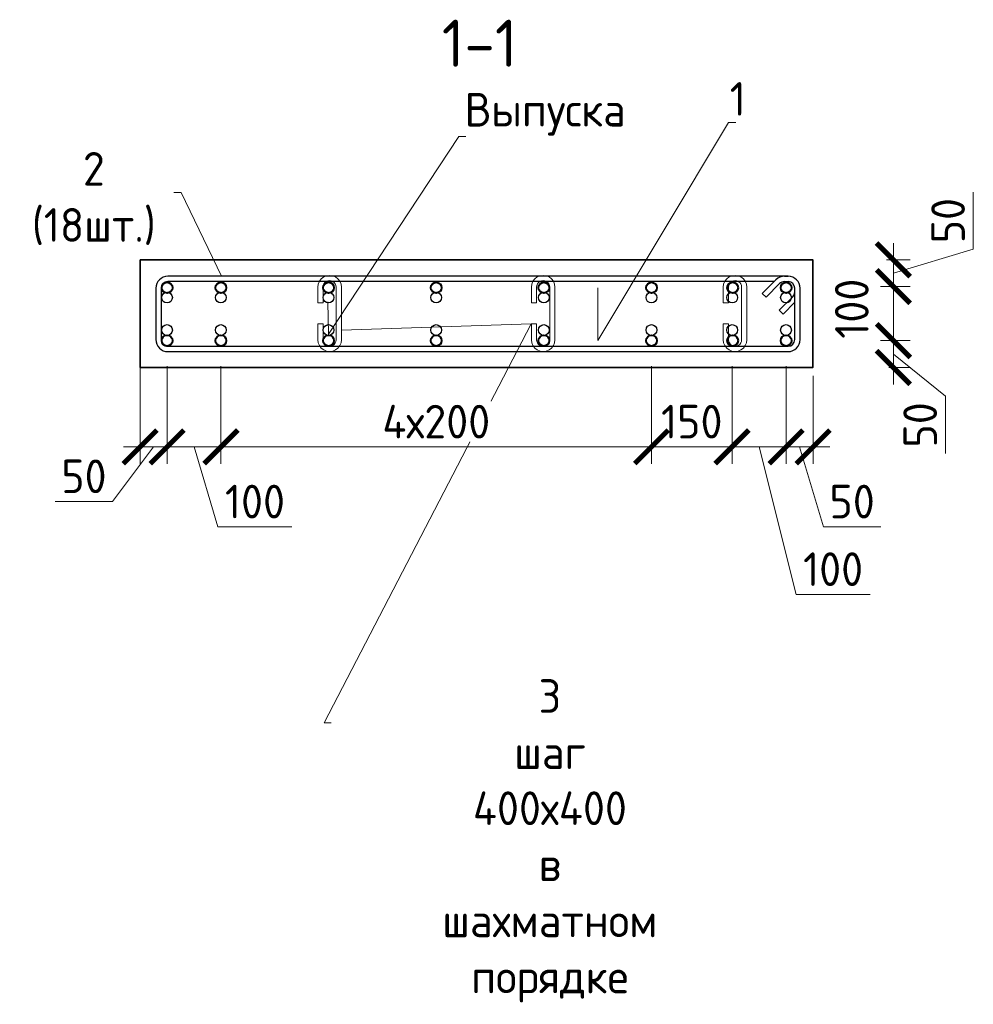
# Model space of a CAD drawing. Header units: millimetres. Extents: x 376598 to 1249954, y -318491 to -22134.
# Tile 103 of 256: x 681050 to 688136, y -307622 to -300306. Entities that reach past the tile are written whole.
import ezdxf
from ezdxf import colors
from ezdxf.entities.mleader import LeaderData, LeaderLine
from ezdxf.math import Vec2, Vec3

# ---------------------------------------------------------------- set-up
doc = ezdxf.new("R2010")
doc.units = ezdxf.units.MM
for name, color, linetype, lineweight in [('1 Стены', 3, 'Continuous', 30), ('Арм_шпильки', 143, 'Continuous', 18), ('Армирование', 3, 'Continuous', 40), ('подоснова', 151, 'Continuous', 5), ('РАЗМЕРЫ', 1, 'Continuous', 9)]:
    doc.layers.add(name, color=color, linetype=linetype, lineweight=lineweight)
doc.layers.add('Колонна_ бетон', color=7, linetype='Continuous', lineweight=50, true_color=0xb4b496)
doc.styles.add('GOST 2.304', font='CS_Gost2304.shx')
doc.styles.add('GOST-2.304_Type-B', font='GOST_Common.ttf')
doc.dimstyles.new('мой 25', dxfattribs={"dimscale": 100, "dimtxt": 2.5, "dimasz": 2.5, "dimexe": 1.25, "dimexo": 0.625, "dimtad": 1, "dimdec": 0, "dimlfac": 0.5, "dimtxsty": 'GOST-2.304_Type-B', "dimblk": 'ARCHTICK', "dimcen": 2.5, "dimdle": 1.25, "dimaunit": 1, "dimadec": 1, "dimazin": 2, "dimtfac": 1, "dimtdec": 0, "dimtmove": 1, "dimatfit": 3, "dimfxl": 6, "dimfxlon": 1, "dimtfill": 1, "dimlwd": -1, "dimlwe": -1, "dimarcsym": 0})

# ---------------------------------------------------------------- blocks, each defined once
blk = doc.blocks.new('*U26')
at = {"color": 0, "linetype": 'ByBlock', "lineweight": -2}
for p, q in [((108.8, 1198.9), (12.5, 1198.9)), ((108.8, 1188.9), (12.5, 1188.9)), ((53.8, 1159.8), (28.3, 1185.2)), ((38.8, 1188.9), (60.9, 1166.9)), ((-10, 1176.4), (-10, 12.5)), ((-10, 1169.4), (-10, 1176.4)), ((0, 1169.4), (0, 1176.4)), ((60.9, 1166.9), (53.8, 1159.8)), ((121.3, 12.5), (121.3, 1176.4)), ((131.3, 12.5), (131.3, 1176.4)), ((22, 1128), (-3.4, 1153.5)), ((0, 1150.1), (0, 12.5)), ((3.7, 1160.6), (29.1, 1135.1)), ((29.1, 1135.1), (22, 1128)), ((12.5, 0), (108.8, 0)), ((12.5, -10), (108.8, -10))]:
    blk.add_line(p, q, dxfattribs=at)
for centre, radius, start, end in [((12.5, 1176.4), 22.5, 90, 180), ((12.5, 1176.4), 12.5, 90, 180), ((19.5, 1176.4), 12.5, 45, 90), ((108.8, 1176.4), 22.5, 0, 90), ((108.8, 1176.4), 12.5, 0, 90), ((12.5, 1169.4), 22.5, 180, 225), ((12.5, 1169.4), 12.5, 180, 225), ((12.5, 12.5), 22.5, 180, 270), ((12.5, 12.5), 12.5, 180, 270), ((108.8, 12.5), 12.5, 270, 0), ((108.8, 12.5), 22.5, 270, 0)]:
    blk.add_arc(centre, radius, start, end, dxfattribs=at)
at = {"style": 'GOST 2.304', "oblique": 15, "flags": 9}
for tag, p in [('ДИАМЕТР', (-52.8, -63)), ('КЛАСС', (-53, -68.7)), ('ДЛИНА', (-52.5, -73.8)), ('ПОЗИЦИЯ', (-52.3, -58)), ('МАССА', (-52.3, -78.3))]:
    blk.add_attdef(tag, p, '', height=2.5, dxfattribs=at)
blk = doc.blocks.new('_ArchTick')
at = {"color": 0, "linetype": 'ByBlock', "const_width": 0.15}
blk.add_lwpolyline([(-0.5, -0.5), (0.5, 0.5)], dxfattribs=at)
blk = doc.blocks.new('*D455')
at = {"layer": 'DEFPOINTS', "color": 0, "lineweight": 0, "transparency": 16777216}
for p in [(686945.4, -302091, -2880), (686745.4, -302289.6, -2880), (687542.7, -302289.6)]:
    blk.add_point(p, dxfattribs=at)
at = {"layer": 'РАЗМЕРЫ', "color": 0, "linetype": 'Continuous', "transparency": 16777216}
for p, q in [((688136.5, -302012.2), (688136.5, -301587.2)), ((687542.7, -301966), (687542.7, -302414.6)), ((687542.7, -302190.3), (688136.5, -302012.2)), ((687491.3, -302091), (687667.7, -302091)), ((687446.6, -302289.6), (687667.7, -302289.6))]:
    blk.add_line(p, q, dxfattribs=at)
at = {"layer": 'РАЗМЕРЫ', "color": 0, "transparency": 16777216, "xscale": 250, "yscale": 250, "zscale": 250}
for p, rotation in [((687542.7, -302091), 90), ((687542.7, -302289.6), 270)]:
    blk.add_blockref('_ArchTick', p, dxfattribs=dict(at, rotation=rotation))
at = {"layer": 'РАЗМЕРЫ', "color": 0, "lineweight": 0, "transparency": 16777216, "insert": (687949, -301799.7), "char_height": 250, "attachment_point": 5, "rotation": 90, "style": 'GOST-2.304_Type-B', "bg_fill": 3, "box_fill_scale": 1.1, "bg_fill_color": 256, "bg_fill_true_color": 13158600, "bg_fill_transparency": 0}
blk.add_mtext('50', dxfattribs=at)
blk = doc.blocks.new('*D456')
at = {"layer": 'DEFPOINTS', "color": 0, "lineweight": 0, "transparency": 16777216}
for p in [(686745.4, -302691, -2880), (687542.7, -302691), (687446.9, -302891)]:
    blk.add_point(p, dxfattribs=at)
at = {"layer": 'РАЗМЕРЫ', "color": 0, "linetype": 'Continuous', "transparency": 16777216}
for p, q in [((687542.7, -303016), (687542.7, -302566)), ((687446.6, -302691), (687667.7, -302691)), ((687542.7, -302791), (687929.2, -303104.5)), ((687509.4, -302891), (687667.7, -302891)), ((687929.2, -303104.5), (687929.2, -303529.5))]:
    blk.add_line(p, q, dxfattribs=at)
at = {"layer": 'РАЗМЕРЫ', "color": 0, "transparency": 16777216, "xscale": 250, "yscale": 250, "zscale": 250}
for p, rotation in [((687542.7, -302691), 90), ((687542.7, -302891), 270)]:
    blk.add_blockref('_ArchTick', p, dxfattribs=dict(at, rotation=rotation))
at = {"layer": 'РАЗМЕРЫ', "color": 0, "lineweight": 0, "transparency": 16777216, "insert": (687741.7, -303317), "char_height": 250, "attachment_point": 5, "rotation": 90, "style": 'GOST-2.304_Type-B', "bg_fill": 3, "box_fill_scale": 1.1, "bg_fill_color": 256, "bg_fill_true_color": 13158600, "bg_fill_transparency": 0}
blk.add_mtext('50', dxfattribs=at)
blk = doc.blocks.new('*D457')
at = {"layer": 'DEFPOINTS', "color": 0, "lineweight": 0, "transparency": 16777216}
for p in [(687542.7, -302289.6, 2880), (687542.7, -302289.6), (687412.4, -302691)]:
    blk.add_point(p, dxfattribs=at)
at = {"layer": 'РАЗМЕРЫ', "color": 0, "linetype": 'Continuous', "transparency": 16777216}
for p, q in [((687542.7, -302816), (687542.7, -302164.6)), ((687636.3, -302289.6), (687667.7, -302289.6)), ((687474.9, -302691), (687667.7, -302691))]:
    blk.add_line(p, q, dxfattribs=at)
at = {"layer": 'РАЗМЕРЫ', "color": 0, "transparency": 16777216, "xscale": 250, "yscale": 250, "zscale": 250}
for p, rotation in [((687542.7, -302289.6), 90), ((687542.7, -302691), 270)]:
    blk.add_blockref('_ArchTick', p, dxfattribs=dict(at, rotation=rotation))
at = {"layer": 'РАЗМЕРЫ', "color": 0, "lineweight": 0, "transparency": 16777216, "insert": (687233.7, -302453.9), "char_height": 250, "attachment_point": 5, "rotation": 90, "style": 'GOST-2.304_Type-B', "bg_fill": 3, "box_fill_scale": 1.1, "bg_fill_color": 256, "bg_fill_true_color": 13158600, "bg_fill_transparency": 0}
blk.add_mtext('100', dxfattribs=at)
blk = doc.blocks.new('*D458')
at = {"layer": 'DEFPOINTS', "color": 0, "lineweight": 0, "transparency": 16777216}
for p in [(681945.4, -302726.1), (682145.4, -303097.9), (681945.4, -303480.5)]:
    blk.add_point(p, dxfattribs=at)
at = {"layer": 'РАЗМЕРЫ', "color": 0, "linetype": 'Continuous', "transparency": 16777216}
for p, q in [((681945.4, -302880.5), (681945.4, -303605.5)), ((682145.4, -303160.4), (682145.4, -303605.5)), ((682045.4, -303480.5), (681739.5, -303886.8)), ((682270.4, -303480.5), (681820.4, -303480.5)), ((681739.5, -303886.8), (681314.5, -303886.8))]:
    blk.add_line(p, q, dxfattribs=at)
at = {"layer": 'РАЗМЕРЫ', "color": 0, "transparency": 16777216, "xscale": 250, "yscale": 250, "zscale": 250, "rotation": 180}
blk.add_blockref('_ArchTick', (681945.4, -303480.5), dxfattribs=at)
at = {"layer": 'РАЗМЕРЫ', "color": 0, "transparency": 16777216, "xscale": 250, "yscale": 250, "zscale": 250}
blk.add_blockref('_ArchTick', (682145.4, -303480.5), dxfattribs=at)
at = {"layer": 'РАЗМЕРЫ', "color": 0, "lineweight": 0, "transparency": 16777216, "insert": (681527, -303699.3), "char_height": 250, "attachment_point": 5, "style": 'GOST-2.304_Type-B', "bg_fill": 3, "box_fill_scale": 1.1, "bg_fill_color": 256, "bg_fill_true_color": 13158600, "bg_fill_transparency": 0}
blk.add_mtext('50', dxfattribs=at)
blk = doc.blocks.new('*D459')
at = {"layer": 'DEFPOINTS', "color": 0, "lineweight": 0, "transparency": 16777216}
for p in [(686343.4, -302692.2), (686745.4, -302691), (686745.4, -303480.5)]:
    blk.add_point(p, dxfattribs=at)
at = {"layer": 'РАЗМЕРЫ', "color": 0, "linetype": 'Continuous', "transparency": 16777216}
for p, q in [((686343.4, -302880.5), (686343.4, -303605.5)), ((686745.4, -302880.5), (686745.4, -303605.5)), ((686218.4, -303480.5), (686870.4, -303480.5)), ((686544.4, -303480.5), (686819.6, -304576.7)), ((686819.6, -304576.7), (687369.6, -304576.7))]:
    blk.add_line(p, q, dxfattribs=at)
at = {"layer": 'РАЗМЕРЫ', "color": 0, "transparency": 16777216, "xscale": 250, "yscale": 250, "zscale": 250, "rotation": 180}
blk.add_blockref('_ArchTick', (686343.4, -303480.5), dxfattribs=at)
at = {"layer": 'РАЗМЕРЫ', "color": 0, "transparency": 16777216, "xscale": 250, "yscale": 250, "zscale": 250}
blk.add_blockref('_ArchTick', (686745.4, -303480.5), dxfattribs=at)
at = {"layer": 'РАЗМЕРЫ', "color": 0, "lineweight": 0, "transparency": 16777216, "insert": (687094.6, -304389.2), "char_height": 250, "attachment_point": 5, "style": 'GOST-2.304_Type-B', "bg_fill": 3, "box_fill_scale": 1.1, "bg_fill_color": 256, "bg_fill_true_color": 13158600, "bg_fill_transparency": 0}
blk.add_mtext('100', dxfattribs=at)
blk = doc.blocks.new('*D467')
at = {"layer": 'DEFPOINTS', "color": 0, "lineweight": 0, "transparency": 16777216}
for p in [(686745.4, -302691), (686945.4, -302891), (686945.4, -303480.5)]:
    blk.add_point(p, dxfattribs=at)
at = {"layer": 'РАЗМЕРЫ', "color": 0, "linetype": 'Continuous', "transparency": 16777216}
for p, q in [((686745.4, -302880.5), (686745.4, -303605.5)), ((686945.4, -302953.5), (686945.4, -303605.5)), ((686620.4, -303480.5), (687070.4, -303480.5)), ((686845.4, -303480.5), (687023.5, -304074.3)), ((687023.5, -304074.3), (687448.5, -304074.3))]:
    blk.add_line(p, q, dxfattribs=at)
at = {"layer": 'РАЗМЕРЫ', "color": 0, "transparency": 16777216, "xscale": 250, "yscale": 250, "zscale": 250, "rotation": 180}
blk.add_blockref('_ArchTick', (686745.4, -303480.5), dxfattribs=at)
at = {"layer": 'РАЗМЕРЫ', "color": 0, "transparency": 16777216, "xscale": 250, "yscale": 250, "zscale": 250}
blk.add_blockref('_ArchTick', (686945.4, -303480.5), dxfattribs=at)
at = {"layer": 'РАЗМЕРЫ', "color": 0, "lineweight": 0, "transparency": 16777216, "insert": (687236, -303886.8), "char_height": 250, "attachment_point": 5, "style": 'GOST-2.304_Type-B', "bg_fill": 3, "box_fill_scale": 1.1, "bg_fill_color": 256, "bg_fill_true_color": 13158600, "bg_fill_transparency": 0}
blk.add_mtext('50', dxfattribs=at)
blk = doc.blocks.new('*U27')
for p, q in [((-2.7, 12.7), (1, 15.6)), ((1, 15.6), (5.3, 17.4)), ((5.3, 17.4), (10, 18)), ((34, 18), (10, 18)), ((34, 10), (34, 18)), ((66, 18), (90, 18)), ((66, 10), (66, 18)), ((94.7, 17.4), (90, 18)), ((99, 15.6), (94.7, 17.4)), ((102.7, 12.7), (99, 15.6)), ((-8, 0), (-7.4, 4.7)), ((-7.4, 4.7), (-5.6, 9)), ((-5.6, 9), (-2.7, 12.7)), ((10, 10), (34, 10)), ((90, 10), (66, 10)), ((105.6, 9), (102.7, 12.7)), ((107.4, 4.7), (105.6, 9)), ((108, 0), (107.4, 4.7)), ((107.4, -4.7), (108, 0)), ((-7.4, -4.7), (-8, 0)), ((-5.6, -9), (-7.4, -4.7)), ((-2.7, -12.7), (-5.6, -9)), ((1, -15.6), (-2.7, -12.7)), ((99, -15.6), (102.7, -12.7)), ((102.7, -12.7), (105.6, -9)), ((105.6, -9), (107.4, -4.7)), ((5.3, -17.4), (1, -15.6)), ((10, -18), (5.3, -17.4)), ((10, -18), (90, -18)), ((90, -18), (94.7, -17.4)), ((94.7, -17.4), (99, -15.6))]:
    blk.add_line(p, q)
at = {"color": 0, "linetype": 'ByBlock', "lineweight": -2}
for p, q in [((0, 0), (0.3, 2.6)), ((0.3, 2.6), (1.3, 5)), ((1.3, 5), (2.9, 7.1)), ((2.9, 7.1), (5, 8.7)), ((5, 8.7), (7.4, 9.7)), ((7.4, 9.7), (10, 10)), ((92.6, 9.7), (90, 10)), ((95, 8.7), (92.6, 9.7)), ((97.1, 7.1), (95, 8.7)), ((98.7, 5), (97.1, 7.1)), ((99.7, 2.6), (98.7, 5)), ((100, 0), (99.7, 2.6)), ((99.7, -2.6), (100, 0)), ((0.3, -2.6), (0, 0)), ((1.3, -5), (0.3, -2.6)), ((2.9, -7.1), (1.3, -5)), ((5, -8.7), (2.9, -7.1)), ((7.4, -9.7), (5, -8.7)), ((10, -10), (7.4, -9.7)), ((10, -10), (90, -10)), ((90, -10), (92.6, -9.7)), ((92.6, -9.7), (95, -8.7)), ((95, -8.7), (97.1, -7.1)), ((97.1, -7.1), (98.7, -5)), ((98.7, -5), (99.7, -2.6))]:
    blk.add_line(p, q, dxfattribs=at)
at = {"style": 'GOST 2.304', "oblique": 15, "flags": 9}
for tag, p in [('ДИАМЕТР', (117.8, -62.2)), ('ПОЗИЦИЯ', (118, -56.6)), ('ДЛИНА', (118.1, -72.5)), ('КЛАСС', (118, -67.8)), ('МАССА', (118.7, -78.2))]:
    blk.add_attdef(tag, p, '', height=2.5, dxfattribs=at)
blk = doc.blocks.new('_None')
blk = doc.blocks.new('*D470')
at = {"layer": 'DEFPOINTS', "color": 0, "lineweight": 0, "transparency": 16777216}
for p in [(685745.4, -302691), (686343.4, -302692.2), (685745.4, -303480.5)]:
    blk.add_point(p, dxfattribs=at)
at = {"layer": 'РАЗМЕРЫ', "color": 0, "linetype": 'Continuous', "transparency": 16777216}
for p, q in [((685745.4, -302880.5), (685745.4, -303605.5)), ((686343.4, -302880.5), (686343.4, -303605.5)), ((686468.4, -303480.5), (685620.4, -303480.5))]:
    blk.add_line(p, q, dxfattribs=at)
at = {"layer": 'РАЗМЕРЫ', "color": 0, "transparency": 16777216, "xscale": 250, "yscale": 250, "zscale": 250, "rotation": 180}
blk.add_blockref('_ArchTick', (685745.4, -303480.5), dxfattribs=at)
at = {"layer": 'РАЗМЕРЫ', "color": 0, "transparency": 16777216, "xscale": 250, "yscale": 250, "zscale": 250}
blk.add_blockref('_ArchTick', (686343.4, -303480.5), dxfattribs=at)
at = {"layer": 'РАЗМЕРЫ', "color": 0, "lineweight": 0, "transparency": 16777216, "insert": (686044.4, -303293), "char_height": 250, "attachment_point": 5, "style": 'GOST-2.304_Type-B', "bg_fill": 3, "box_fill_scale": 1.1, "bg_fill_color": 256, "bg_fill_true_color": 13158600, "bg_fill_transparency": 0}
blk.add_mtext('150', dxfattribs=at)
blk = doc.blocks.new('*D471')
at = {"layer": 'DEFPOINTS', "color": 0, "lineweight": 0, "transparency": 16777216}
for p in [(682545.4, -302691), (685745.4, -302691), (682545.4, -303480.5)]:
    blk.add_point(p, dxfattribs=at)
at = {"layer": 'РАЗМЕРЫ', "color": 0, "linetype": 'Continuous', "transparency": 16777216}
for p, q in [((682545.4, -302880.5), (682545.4, -303605.5)), ((685745.4, -302880.5), (685745.4, -303605.5)), ((685870.4, -303480.5), (682420.4, -303480.5))]:
    blk.add_line(p, q, dxfattribs=at)
at = {"layer": 'РАЗМЕРЫ', "color": 0, "transparency": 16777216, "xscale": 250, "yscale": 250, "zscale": 250, "rotation": 180}
blk.add_blockref('_ArchTick', (682545.4, -303480.5), dxfattribs=at)
at = {"layer": 'РАЗМЕРЫ', "color": 0, "transparency": 16777216, "xscale": 250, "yscale": 250, "zscale": 250}
blk.add_blockref('_ArchTick', (685745.4, -303480.5), dxfattribs=at)
at = {"layer": 'РАЗМЕРЫ', "color": 0, "lineweight": 0, "transparency": 16777216, "insert": (684145.4, -303293), "char_height": 250, "attachment_point": 5, "style": 'GOST-2.304_Type-B', "bg_fill": 3, "box_fill_scale": 1.1, "bg_fill_color": 256, "bg_fill_true_color": 13158600, "bg_fill_transparency": 0}
blk.add_mtext('4х200', dxfattribs=at)
blk = doc.blocks.new('*D472')
at = {"layer": 'DEFPOINTS', "color": 0, "lineweight": 0, "transparency": 16777216}
for p in [(682145.4, -302691), (682545.4, -302691), (682145.4, -303480.5)]:
    blk.add_point(p, dxfattribs=at)
at = {"layer": 'РАЗМЕРЫ', "color": 0, "linetype": 'Continuous', "transparency": 16777216}
for p, q in [((682145.4, -302880.5), (682145.4, -303605.5)), ((682545.4, -302880.5), (682545.4, -303605.5)), ((682670.4, -303480.5), (682020.4, -303480.5)), ((682345.4, -303480.5), (682523.5, -304074.3)), ((682523.5, -304074.3), (683073.5, -304074.3))]:
    blk.add_line(p, q, dxfattribs=at)
at = {"layer": 'РАЗМЕРЫ', "color": 0, "transparency": 16777216, "xscale": 250, "yscale": 250, "zscale": 250, "rotation": 180}
blk.add_blockref('_ArchTick', (682145.4, -303480.5), dxfattribs=at)
at = {"layer": 'РАЗМЕРЫ', "color": 0, "transparency": 16777216, "xscale": 250, "yscale": 250, "zscale": 250}
blk.add_blockref('_ArchTick', (682545.4, -303480.5), dxfattribs=at)
at = {"layer": 'РАЗМЕРЫ', "color": 0, "lineweight": 0, "transparency": 16777216, "insert": (682798.5, -303886.8), "char_height": 250, "attachment_point": 5, "style": 'GOST-2.304_Type-B', "bg_fill": 3, "box_fill_scale": 1.1, "bg_fill_color": 256, "bg_fill_true_color": 13158600, "bg_fill_transparency": 0}
blk.add_mtext('100', dxfattribs=at)

msp = doc.modelspace()

# ---------------------------------------------------------------- linework, layer by layer
at = {"layer": '1 Стены', "color": 252, "lineweight": 0, "true_color": 0x939598}
for p, q in [((681945.4, -302091), (686945.4, -302091)), ((681945.4, -302891), (681945.4, -302091)), ((686945.4, -302091), (686945.4, -302891)), ((686945.4, -302891), (681945.4, -302891))]:
    msp.add_line(p, q, dxfattribs=at)
at = {"layer": 'Армирование', "color": 3}
for centre in [(682145.4, -302297.6), (682545.4, -302297.6), (683345.4, -302297.6), (684145.4, -302297.6), (684945.4, -302297.6), (685745.4, -302297.6), (686348.3, -302297.6), (686745.4, -302297.6), (682145.4, -302691), (682545.4, -302691), (683345.4, -302691), (684145.4, -302691), (684945.4, -302691), (685745.4, -302691), (686745.4, -302691)]:
    msp.add_circle(centre, 40, dxfattribs=at)
at = {"layer": 'Колонна_ бетон', "color": 180, "linetype": 'Continuous', "lineweight": 35, "transparency": 33554687}
for p, q in [((681944.8, -302091, 2880), (681944.8, -302891, 2880)), ((681944.8, -302091, 2880), (686944.8, -302091, 2880)), ((686944.8, -302091, 2880), (686944.8, -302891, 2880)), ((681944.8, -302891, 2880), (686944.8, -302891, 2880))]:
    msp.add_line(p, q, dxfattribs=at)
at = {"layer": 'РАЗМЕРЫ', "color": 8, "linetype": 'Continuous', "lineweight": 30, "true_color": 0x787a7d}
for centre in [(682144.8, -302371, 2880), (682544.8, -302371, 2880), (683344.8, -302371, 2880), (684144.8, -302371, 2880), (684944.8, -302371, 2880), (685744.8, -302371, 2880), (686344.8, -302371, 2880), (682144.8, -302612.4, 2880), (682544.8, -302612.4, 2880), (683344.8, -302612.4, 2880), (684144.8, -302612.4, 2880), (684944.8, -302612.4, 2880), (685744.8, -302612.4, 2880), (686344.8, -302612.4, 2880)]:
    msp.add_circle(centre, 40, dxfattribs=at)

# ---------------------------------------------------------------- block references
at = {"lineweight": 30, "xscale": 3.959999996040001, "yscale": 3.959999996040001, "zscale": 3.959999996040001, "rotation": 269.9999999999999}
msp.add_blockref('*U26', (682101.5, -302252.6), dxfattribs=at)
at = {"layer": 'Арм_шпильки', "color": 3, "xscale": 4.875, "yscale": 4.875, "zscale": 4.875, "rotation": 89.99999999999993}
for p in [(683353.1, -302732.8), (684939.9, -302732.8)]:
    msp.add_blockref('*U27', p, dxfattribs=at)

# ---------------------------------------------------------------- texts
at = {"layer": 'РАЗМЕРЫ', "insert": (684467.9, -300481.3), "char_height": 350, "attachment_point": 5, "style": 'GOST-2.304_Type-B'}
msp.add_mtext_dynamic_manual_height_columns('1-1', width=3941.213, gutter_width=625, heights=[0], dxfattribs=at)

# ---------------------------------------------------------------- leaders
at = {"layer": 'подоснова'}
ml = msp.add_multileader_mtext('Standard', dxfattribs=at)
ml.set_content('Выпуска ', color=256, style='GOST-2.304_Type-B')
ml.set_leader_properties(color=256, linetype='ByLayer', lineweight=15)
ml.set_arrow_properties(name='NONE')
ml.build(insert=Vec2(0, 0))
ml.multileader.update_dxf_attribs({"text_left_attachment_type": 6, "text_right_attachment_type": 6, "dogleg_length": 10, "arrow_head_size": 18})
ctx = ml.context
ctx.base_point, ctx.char_height, ctx.arrow_head_size, ctx.landing_gap_size, ctx.plane_origin = Vec3(684322.3, -301175.1), 250, 18, 20, Vec3(681568.7, -299872.6)
ctx.left_attachment, ctx.right_attachment, ctx.text_align_type = 6, 6, 1
notes = []
notes.append((ctx, [(0, (1, 1, 0), (684312.3, -301175.1), (1, 0), 10, [(1, [(683339.2, -302403), (683345.4, -302643)], 0, [])])]))
ctx.mtext.insert, ctx.mtext.width, ctx.mtext.alignment, ctx.mtext.flow_direction = Vec3(684954.8, -300850.1), 22.898, 2, 5
ml = msp.add_multileader_mtext('Standard', dxfattribs=at)
ml.set_content('2 (18шт.)', color=256, style='GOST-2.304_Type-B')
ml.set_leader_properties(color=256, linetype='ByLayer', lineweight=15)
ml.set_arrow_properties(name='NONE')
ml.build(insert=Vec2(0, 0))
ml.multileader.update_dxf_attribs({"text_left_attachment_type": 6, "text_right_attachment_type": 6, "dogleg_length": 10, "arrow_head_size": 18})
ctx = ml.context
ctx.base_point, ctx.char_height, ctx.arrow_head_size, ctx.landing_gap_size, ctx.plane_origin = Vec3(680963.3, -301589.6), 250, 18, 20, Vec3(678860.4, -301043.5)
ctx.left_attachment, ctx.right_attachment, ctx.text_align_type = 6, 6, 1
notes.append((ctx, [(1, (1, 1, 0), (682248.9, -301589.6), (-1, 0), 10, [(0, [(682550.2, -302213)], 0, [])])]))
ctx.mtext.insert, ctx.mtext.width, ctx.mtext.alignment, ctx.mtext.flow_direction = Vec3(681601.1, -301289.6), 22.898, 2, 5
ml = msp.add_multileader_mtext('Standard', dxfattribs=at)
ml.set_content('3 шаг 400х400 \\Pв шахматном порядке ', color=256, style='GOST-2.304_Type-B')
ml.set_leader_properties(color=256, linetype='ByLayer', lineweight=15)
ml.set_arrow_properties(name='NONE')
ml.build(insert=Vec2(0, 0))
ml.multileader.update_dxf_attribs({"text_left_attachment_type": 6, "text_right_attachment_type": 6, "dogleg_length": 10, "arrow_head_size": 18})
ctx = ml.context
ctx.base_point, ctx.char_height, ctx.arrow_head_size, ctx.landing_gap_size, ctx.plane_origin = Vec3(683321.8, -305531.9), 250, 18, 20, Vec3(681348.2, -303198)
ctx.left_attachment, ctx.right_attachment, ctx.text_align_type = 6, 6, 1
notes.append((ctx, [(0, (1, 1, 0), (683311.8, -305531.9), (1, 0), 10, [(1, [(683440.8, -302612.4), (684852.1, -302567.1)], 0, [])])]))
ctx.mtext.insert, ctx.mtext.width, ctx.mtext.alignment, ctx.mtext.flow_direction = Vec3(684989.9, -305206.9), 22.898, 2, 5
for ctx, leaders in notes:
    for number, flags, end, landing, length, lines in leaders:
        leader = LeaderData()
        leader.index, (leader.has_last_leader_line, leader.has_dogleg_vector, leader.attachment_direction) = number, flags
        leader.last_leader_point, leader.dogleg_vector, leader.dogleg_length = Vec3(end), Vec3(landing), length
        for number, points, colour, breaks in lines:
            line = LeaderLine()
            line.index, line.vertices, line.color, line.breaks = number, Vec3.list(points), colors.encode_raw_color(colour), breaks
            leader.lines.append(line)
        ctx.leaders.append(leader)

# ---------------------------------------------------------------- next in the draw order: dimensions: what is measured, and where the dimension line sits
at = {"layer": 'РАЗМЕРЫ', "lineweight": 0}
dim = msp.add_linear_dim(base=(687542.7, -302289.6, 2880), p1=(686945.4, -302091), p2=(686745.4, -302289.6), angle=90, dimstyle='мой 25', override={"dimlfac": 0.25}, dxfattribs=at)
dim.commit()
dim.dimension.update_dxf_attribs({"geometry": '*D455', "text_midpoint": (687949, -301949.7, 2880)})
dim = msp.add_linear_dim(base=(687542.7, -302691, 2880), p1=(687446.9, -302891, 2880), p2=(686745.4, -302691), angle=90, dimstyle='мой 25', override={"dimlfac": 0.25}, dxfattribs=at)
dim.commit()
dim.dimension.update_dxf_attribs({"geometry": '*D456', "text_midpoint": (687929.2, -303167, 2880), "dimtype": 160})
dim = msp.add_linear_dim(base=(681945.4, -303480.5), p1=(682145.4, -303097.9), p2=(681945.4, -302726.1), dimstyle='мой 25', override={"dimlfac": 0.25}, dxfattribs=at)
dim.commit()
dim.dimension.update_dxf_attribs({"geometry": '*D458', "text_midpoint": (681677, -303886.8), "dimtype": 160})

# ---------------------------------------------------------------- next in the draw order: linework, layer by layer
at = {"layer": 'РАЗМЕРЫ', "color": 8, "linetype": 'Continuous', "lineweight": 30, "true_color": 0x787a7d}
for centre in [(686744.8, -302371, 2880), (686744.8, -302612.4, 2880)]:
    msp.add_circle(centre, 40, dxfattribs=at)

# ---------------------------------------------------------------- next in the draw order: dimensions: what is measured, and where the dimension line sits
at = {"layer": 'РАЗМЕРЫ', "lineweight": 0}
dim = msp.add_linear_dim(base=(687542.7, -302289.6), p1=(687412.4, -302691), p2=(687542.7, -302289.6, 2880), angle=90, dimstyle='мой 25', override={"dimlfac": 0.25}, dxfattribs=at)
dim.commit()
dim.dimension.update_dxf_attribs({"geometry": '*D457', "text_midpoint": (687421.2, -302453.9), "dimtype": 160})

# ---------------------------------------------------------------- next in the draw order: dimensions: what is measured, and where the dimension line sits
dim = msp.add_linear_dim(base=(686745.4227, -303480.5499), p1=(686343.4381, -302692.2362), p2=(686745.4227, -302691.0148), angle=180, dimstyle='мой 25', override={"dimlfac": 0.25}, dxfattribs=at)
dim.commit()
dim.dimension.update_dxf_attribs({"geometry": '*D459', "text_midpoint": (686882.1194, -304576.7407), "dimtype": 160})

# ---------------------------------------------------------------- next in the draw order: linework, layer by layer
at = {"layer": 'Армирование', "color": 3}
msp.add_circle((686348.3, -302691), 40, dxfattribs=at)

# ---------------------------------------------------------------- next in the draw order: block references
at = {"layer": 'Арм_шпильки', "color": 3, "xscale": 4.875, "yscale": 4.875, "zscale": 4.875, "rotation": 89.99999999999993}
msp.add_blockref('*U27', (686365.9, -302732.8), dxfattribs=at)

# ---------------------------------------------------------------- next in the draw order: dimensions: what is measured, and where the dimension line sits
at = {"layer": 'РАЗМЕРЫ', "lineweight": 0}
dim = msp.add_linear_dim(base=(686945.4, -303480.5), p1=(686745.4, -302691), p2=(686945.4, -302891), angle=180, dimstyle='мой 25', override={"dimlfac": 0.25}, dxfattribs=at)
dim.commit()
dim.dimension.update_dxf_attribs({"geometry": '*D467', "text_midpoint": (687086, -303886.8)})

# ---------------------------------------------------------------- next in the draw order: leaders
at = {"layer": 'подоснова'}
ml = msp.add_multileader_mtext('Standard', dxfattribs=at)
ml.set_content('1 ', color=256, style='GOST-2.304_Type-B')
ml.set_leader_properties(color=256, linetype='ByLayer', lineweight=15)
ml.set_arrow_properties(name='NONE')
ml.build(insert=Vec2(0, 0))
ml.multileader.update_dxf_attribs({"text_left_attachment_type": 6, "text_right_attachment_type": 6, "dogleg_length": 10, "arrow_head_size": 18})
ctx = ml.context
ctx.base_point, ctx.char_height, ctx.arrow_head_size, ctx.landing_gap_size, ctx.plane_origin = Vec3(686328.5, -301069.7), 250, 18, 20, Vec3(683574.9, -299767.2)
ctx.left_attachment, ctx.right_attachment, ctx.text_align_type = 6, 6, 1
notes = []
notes.append((ctx, [(0, (1, 1, 0), (686318.5, -301069.7), (1, 0), 10, [(1, [(685345.4, -302297.6), (685345.4, -302691)], 0, [])])]))
ctx.mtext.insert, ctx.mtext.width, ctx.mtext.alignment, ctx.mtext.flow_direction = Vec3(686386, -300769.7), 22.898, 2, 5
for ctx, leaders in notes:
    for number, flags, end, landing, length, lines in leaders:
        leader = LeaderData()
        leader.index, (leader.has_last_leader_line, leader.has_dogleg_vector, leader.attachment_direction) = number, flags
        leader.last_leader_point, leader.dogleg_vector, leader.dogleg_length = Vec3(end), Vec3(landing), length
        for number, points, colour, breaks in lines:
            line = LeaderLine()
            line.index, line.vertices, line.color, line.breaks = number, Vec3.list(points), colors.encode_raw_color(colour), breaks
            leader.lines.append(line)
        ctx.leaders.append(leader)

# ---------------------------------------------------------------- next in the draw order: linework, layer by layer
at = {"layer": '1 Стены', "color": 252, "lineweight": 0, "true_color": 0x939598}
msp.add_line((686944.8, -302891, 2880), (681944.8, -302891, 2880), dxfattribs=at)

# ---------------------------------------------------------------- next in the draw order: dimensions: what is measured, and where the dimension line sits
at = {"layer": 'РАЗМЕРЫ', "color": 1, "lineweight": 0}
dim = msp.add_linear_dim(base=(685745.4227, -303480.5499), p1=(686343.4381, -302692.2362), p2=(685745.4227, -302691.0148), angle=180, dimstyle='мой 25', override={"dimlfac": 0.25}, dxfattribs=at)
dim.commit()
dim.dimension.update_dxf_attribs({"geometry": '*D470', "text_midpoint": (686044.4304, -303293.0499)})

# ---------------------------------------------------------------- next in the draw order: dimensions: what is measured, and where the dimension line sits
dim = msp.add_linear_dim(base=(682545.4, -303480.5), p1=(685745.4, -302691), p2=(682545.4, -302691), angle=180, text='4х200', dimstyle='мой 25', override={"dimlfac": 0.25}, dxfattribs=at)
dim.commit()
dim.dimension.update_dxf_attribs({"geometry": '*D471', "text_midpoint": (684145.4, -303293)})

# ---------------------------------------------------------------- next in the draw order: dimensions: what is measured, and where the dimension line sits
dim = msp.add_linear_dim(base=(682145.4, -303480.5), p1=(682545.4, -302691), p2=(682145.4, -302691), angle=180, dimstyle='мой 25', override={"dimlfac": 0.25}, dxfattribs=at)
dim.commit()
dim.dimension.update_dxf_attribs({"geometry": '*D472', "text_midpoint": (682586, -303886.8)})

doc.saveas('drawing.dxf')
